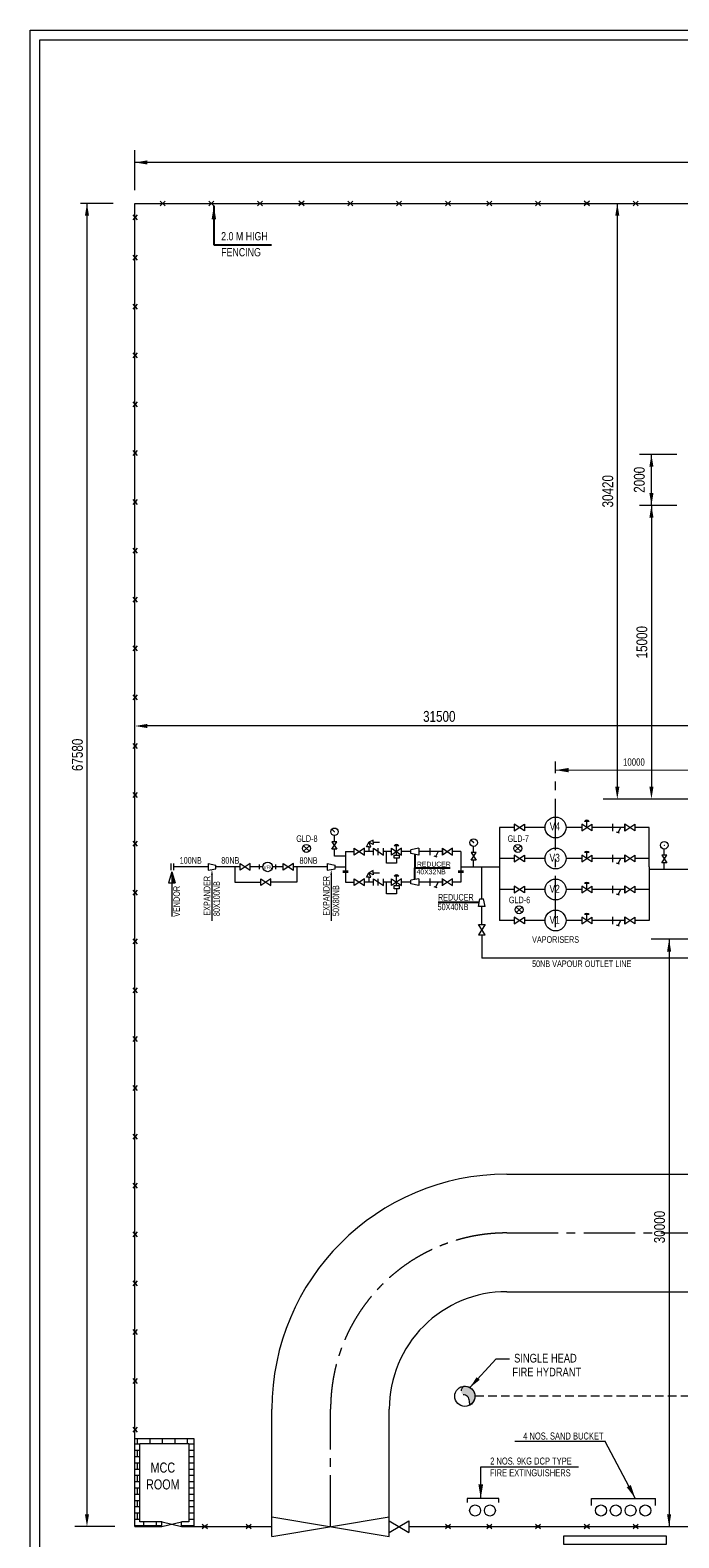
# Model space of a CAD drawing. Header units: millimetres. Extents: x 675887 to 845087, y 647781 to 767581.
# Tile 2 of 16: x 675887 to 709050, y 690575 to 767581. Entities that reach past the tile are written whole.
import ezdxf

# ---------------------------------------------------------------- set-up
doc = ezdxf.new("R2010")
doc.units = ezdxf.units.MM
doc.header["$LTSCALE"] = 3500
doc.header["$MEASUREMENT"] = 0
doc.linetypes.add('CENTER2', pattern=[1.125, 0.75, -0.125, 0.125, -0.125])
doc.linetypes.add('HIDDEN2', pattern=[0.1875, 0.125, -0.0625])
for name, color, linetype, lineweight in [('23', 7, 'Continuous', 25), ('P1', 2, 'Continuous', 30), ('PPPP', 7, 'Continuous', 30), ('text', 3, 'Continuous', 25)]:
    doc.layers.add(name, color=color, linetype=linetype, lineweight=lineweight)
doc.styles.add('DIM', font='txt', dxfattribs={"width": 0.8})
doc.styles.get("Standard").update_dxf_attribs({"font": 'TIMES.TTF', "height": 15})
doc.styles.add('style1', font='ARIAL.TTF')
doc.dimstyles.get("Standard").update_dxf_attribs({"dimtxt": 4000, "dimasz": 200, "dimexe": 0.185, "dimexo": 0.062, "dimgap": 0.09, "dimtad": 1, "dimtoh": 1, "dimdec": 0, "dimzin": 0, "dimdsep": 46, "dimtxsty": 'Standard', "dimcen": 0.09, "dimclrd": 1, "dimclre": 1, "dimclrt": 2, "dimadec": 0, "dimazin": 0, "dimtfac": 1, "dimtdec": 0, "dimtofl": 0, "dimtmove": 0, "dimatfit": 3, "dimfxl": 0, "dimtolj": 1, "dimtzin": 0, "dimarcsym": 0})

msp = doc.modelspace()

# ---------------------------------------------------------------- hatches: boundary and pattern name
at = {"layer": 'P1', "lineweight": 15}
msp.add_hatch(color=1, dxfattribs=at).paths.add_polyline_path([(683135.5, 724592.5), (683135.5000000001, 724024), (683306.125, 724024)])
at = {"layer": 'PPPP', "linetype": 'ByBlock', "lineweight": 15}
h = msp.add_hatch(color=256, dxfattribs=at)
edge = h.paths.add_edge_path()
edge.add_arc((698221.403828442, 698080.4684232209), 290.6030243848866, 125.0166950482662, 179.7810310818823)
edge.add_arc((698098.1446725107, 698039.818782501), 172.4737023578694, 165.9879897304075, 242.6187677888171)
edge.add_arc((698014.5735813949, 697559.1853340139), 327.5102132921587, -0.7980965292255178, 89.25666312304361, ccw=False)
edge.add_line((698342.0520220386, 697554.6234567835), (698367.3466251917, 697358.5936028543))
edge.add_arc((698108.9551858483, 697805.288257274), 516.0448141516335, -59.95267697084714, 96.04045874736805)

# ---------------------------------------------------------------- linework, layer by layer
at = {"color": 1, "lineweight": 15}
for p, q in [((681247.1893310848, 759400.7882572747), (681247.1893310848, 761450.7882572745)), ((752419.989331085, 760824.7882572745), (681247.1893310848, 760824.7882572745)), ((680139.689331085, 758727.3632974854), (678459.189331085, 758727.3632974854)), ((678792.689331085, 758727.3632974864), (678792.6893310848, 691774.5632974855)), ((705903, 758727.3632974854), (705903, 728727.3632974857)), ((708952.5, 745907.3632974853), (707045.5, 745907.3632974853)), ((707647.5000000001, 743307.3632974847), (707647.5000000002, 745907.3632974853)), ((708952.5, 743307.3632974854), (707045.5, 743307.3632974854)), ((707647.5000000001, 743307.3632974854), (707647.5, 728727.3632974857)), ((712747.1893310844, 732040.7882572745), (681874.3893310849, 732040.7882572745)), ((702747.1893310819, 729795.8846210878), (712747.189331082, 729785.8632974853)), ((711839.5, 728307.3632974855), (705179, 728307.3632974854)), ((709898.5, 721147.3632974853), (707634.5, 721147.3632974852)), ((708550.3079220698, 721147.3632974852), (708550.3079220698, 691147.3632974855)), ((698368.7169000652, 698251.187463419), (699703.1394746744, 699710.2158153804)), ((699703.1394746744, 699710.2158153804), (700396, 699710.2158153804)), ((705296.4725001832, 695487.0334298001), (700671.7824768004, 695487.0334298)), ((706813.3381845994, 692609.2997076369), (705287.7766027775, 695487.0334298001)), ((698921.8982277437, 694209.181250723), (703923.5, 694209.1812507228)), ((698921.9434376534, 692612.7939030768), (698921.8982277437, 694209.181250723)), ((680216.6893310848, 691147.3632974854), (678166.689331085, 691147.3632974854))]:
    msp.add_line(p, q, dxfattribs=at)
at = {"lineweight": 15}
for p, q in [((682785.7818971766, 758839.5246372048), (682527.4854089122, 758615.2019577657)), ((682785.7818971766, 758615.2019577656), (682527.4854089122, 758839.5246372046)), ((685279.9411639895, 758615.2019577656), (685021.644675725, 758839.5246372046)), ((685279.9411639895, 758839.5246372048), (685021.644675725, 758615.2019577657)), ((687774.1004308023, 758615.2019577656), (687515.8039425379, 758839.5246372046)), ((687774.1004308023, 758839.5246372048), (687515.8039425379, 758615.2019577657)), ((689888.7596976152, 758615.2019577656), (689630.4632093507, 758839.5246372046)), ((689888.7596976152, 758839.5246372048), (689630.4632093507, 758615.2019577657)), ((692382.918964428, 758839.5246372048), (692124.6224761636, 758615.2019577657)), ((692382.918964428, 758615.2019577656), (692124.6224761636, 758839.5246372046)), ((694877.0782312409, 758615.2019577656), (694618.7817429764, 758839.5246372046)), ((694877.0782312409, 758839.5246372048), (694618.7817429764, 758615.2019577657)), ((697371.2374980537, 758839.5246372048), (697112.9410097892, 758615.2019577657)), ((697371.2374980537, 758615.2019577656), (697112.9410097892, 758839.5246372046)), ((699485.8967648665, 758839.5246372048), (699227.6002766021, 758615.2019577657)), ((699485.8967648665, 758615.2019577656), (699227.6002766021, 758839.5246372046)), ((701980.0560316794, 758615.2019577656), (701721.7595434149, 758839.5246372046)), ((701980.0560316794, 758839.5246372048), (701721.7595434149, 758615.2019577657)), ((704474.2152984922, 758839.5246372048), (704215.9188102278, 758615.2019577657)), ((704474.2152984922, 758615.2019577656), (704215.9188102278, 758839.5246372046)), ((706968.3745653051, 758615.2019577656), (706710.0780770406, 758839.5246372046)), ((706968.3745653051, 758839.5246372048), (706710.0780770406, 758615.2019577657)), ((681135.0279913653, 758154.6116652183), (681359.3506708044, 757896.3151769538)), ((681359.3506708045, 758154.6116652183), (681135.0279913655, 757896.3151769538)), ((681359.3506708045, 756086.9523984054), (681135.0279913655, 755828.655910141)), ((681135.0279913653, 756086.9523984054), (681359.3506708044, 755828.655910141)), ((681135.0279913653, 753592.7931315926), (681359.3506708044, 753334.4966433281)), ((681359.3506708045, 753592.7931315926), (681135.0279913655, 753334.4966433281)), ((681359.3506708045, 751098.6338647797), (681135.0279913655, 750840.3373765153)), ((681135.0279913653, 751098.6338647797), (681359.3506708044, 750840.3373765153)), ((681359.3506708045, 748604.4745979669), (681135.0279913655, 748346.1781097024)), ((681135.0279913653, 748604.4745979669), (681359.3506708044, 748346.1781097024)), ((681135.0279913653, 746110.315331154), (681359.3506708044, 745852.0188428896)), ((681359.3506708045, 746110.315331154), (681135.0279913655, 745852.0188428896)), ((681135.0279913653, 743616.1560643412), (681359.3506708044, 743357.8595760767)), ((681359.3506708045, 743616.1560643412), (681135.0279913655, 743357.8595760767)), ((681359.3506708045, 741121.9967975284), (681135.0279913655, 740863.7003092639)), ((681135.0279913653, 741121.9967975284), (681359.3506708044, 740863.7003092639)), ((681135.0279913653, 738627.8375307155), (681359.3506708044, 738369.541042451)), ((681359.3506708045, 738627.8375307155), (681135.0279913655, 738369.541042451)), ((681359.3506708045, 736133.6782639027), (681135.0279913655, 735875.3817756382)), ((681135.0279913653, 736133.6782639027), (681359.3506708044, 735875.3817756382)), ((681359.3506708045, 733639.5189970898), (681135.0279913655, 733381.2225088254)), ((681135.0279913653, 733639.5189970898), (681359.3506708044, 733381.2225088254)), ((681135.0279913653, 731145.359730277), (681359.3506708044, 730887.0632420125)), ((681359.3506708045, 731145.359730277), (681135.0279913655, 730887.0632420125)), ((681359.3506708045, 728651.2004634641), (681135.0279913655, 728392.9039751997)), ((681135.0279913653, 728651.2004634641), (681359.3506708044, 728392.9039751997)), ((700635.2293224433, 726857.3632974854), (699885.9725459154, 726857.3632974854)), ((699885.9725459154, 726857.3632974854), (699885.9725459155, 722432.0478785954)), ((702212.4819222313, 726857.3632974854), (701152.378542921, 726857.3632974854)), ((704083.5762907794, 726857.3632974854), (703281.8967399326, 726857.3632974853)), ((705667.0624293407, 726857.3632974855), (704600.7255112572, 726857.3632974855)), ((707523.0698763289, 726857.3632974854), (706803.0063654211, 726857.3632974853)), ((707523.0698763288, 724844.7055880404), (707523.0698763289, 726857.3632974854)), ((681135.0279913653, 726157.0411966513), (681359.3506708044, 725898.7447083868)), ((681359.3506708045, 726157.0411966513), (681135.0279913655, 725898.7447083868)), ((686621.6130139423, 724844.7055880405), (685381.573858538, 724844.7055880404)), ((687784.5803279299, 724844.7055880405), (687138.7622344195, 724844.7055880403)), ((688826.4253897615, 724844.7055880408), (688275.0835189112, 724844.7055880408)), ((691078.9708528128, 724844.7055880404), (689343.5746102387, 724844.7055880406)), ((700635.2293224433, 725273.0478785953), (699885.9725459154, 725273.0478785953)), ((702212.4819222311, 725273.0478785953), (701152.378542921, 725273.0478785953)), ((704083.5762907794, 725273.0478785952), (703281.8967399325, 725273.0478785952)), ((705667.0624293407, 725273.0478785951), (704600.7255112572, 725273.0478785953)), ((707523.0698763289, 725273.0478785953), (706803.0063654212, 725273.0478785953)), ((707523.0698763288, 724844.7055880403), (707523.0698763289, 722104.4170408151)), ((714644.224184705, 724708.7882572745), (707523.0698763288, 724708.7882572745)), ((681135.0279913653, 723662.8819298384), (681359.3506708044, 723404.585441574)), ((681359.3506708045, 723662.8819298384), (681135.0279913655, 723404.585441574)), ((700635.2293224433, 723688.7324597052), (699885.9725459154, 723688.7324597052)), ((702212.4819222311, 723688.7324597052), (701152.378542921, 723688.7324597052)), ((704083.5762907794, 723688.7324597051), (703281.8967399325, 723688.7324597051)), ((705667.0624293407, 723688.732459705), (704600.7255112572, 723688.7324597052)), ((707523.0698763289, 723688.7324597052), (706803.0063654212, 723688.7324597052)), ((699885.9725459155, 722432.0478785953), (699885.9725459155, 722104.4170408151)), ((700635.2293224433, 722104.4170408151), (699885.9725459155, 722104.4170408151)), ((702212.4819222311, 722104.4170408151), (701152.378542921, 722104.4170408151)), ((704083.5762907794, 722104.417040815), (703281.8967399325, 722104.417040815)), ((705667.0624293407, 722104.4170408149), (704600.7255112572, 722104.4170408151)), ((707523.0698763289, 722104.4170408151), (706803.0063654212, 722104.4170408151)), ((681359.3506708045, 721168.7226630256), (681135.0279913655, 720910.4261747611)), ((681135.0279913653, 721168.7226630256), (681359.3506708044, 720910.4261747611)), ((698975.4725459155, 721380.0385764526), (698975.4725459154, 720190.4658677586)), ((715239.222174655, 720190.4658677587), (698975.4725459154, 720190.4658677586)), ((681359.3506708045, 718674.5633962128), (681135.0279913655, 718416.2669079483)), ((681135.0279913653, 718674.5633962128), (681359.3506708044, 718416.2669079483)), ((681135.0279913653, 716180.4041293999), (681359.3506708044, 715922.1076411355)), ((681359.3506708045, 716180.4041293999), (681135.0279913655, 715922.1076411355)), ((681135.0279913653, 713686.2448625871), (681359.3506708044, 713427.9483743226)), ((681359.3506708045, 713686.2448625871), (681135.0279913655, 713427.9483743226)), ((681359.3506708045, 711192.0855957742), (681135.0279913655, 710933.7891075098)), ((681135.0279913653, 711192.0855957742), (681359.3506708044, 710933.7891075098)), ((681359.3506708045, 708697.9263289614), (681135.0279913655, 708439.6298406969)), ((681135.0279913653, 708697.9263289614), (681359.3506708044, 708439.6298406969)), ((681135.0279913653, 706203.7670621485), (681359.3506708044, 705945.4705738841)), ((681359.3506708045, 706203.7670621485), (681135.0279913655, 705945.4705738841)), ((681359.3506708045, 703709.6077953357), (681135.0279913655, 703451.3113070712)), ((681135.0279913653, 703709.6077953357), (681359.3506708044, 703451.3113070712)), ((681135.0279913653, 701215.4485285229), (681359.3506708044, 700957.1520402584)), ((681359.3506708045, 701215.4485285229), (681135.0279913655, 700957.1520402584)), ((681135.0279913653, 698721.28926171), (681359.3506708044, 698462.9927734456)), ((681359.3506708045, 698721.28926171), (681135.0279913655, 698462.9927734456)), ((681359.3506708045, 696227.1299948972), (681135.0279913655, 695968.8335066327)), ((681135.0279913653, 696227.1299948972), (681359.3506708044, 695968.8335066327)), ((684946.7374980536, 691259.524637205), (684688.4410097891, 691035.2019577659)), ((684946.7374980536, 691035.2019577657), (684688.4410097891, 691259.5246372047)), ((687190.2374980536, 691035.2019577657), (686931.9410097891, 691259.5246372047)), ((687190.2374980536, 691259.524637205), (686931.9410097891, 691035.2019577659)), ((697371.2374980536, 691035.2019577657), (697112.9410097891, 691259.5246372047)), ((697371.2374980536, 691259.524637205), (697112.9410097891, 691035.2019577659)), ((699485.8967648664, 691035.2019577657), (699227.600276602, 691259.5246372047)), ((699485.8967648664, 691259.524637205), (699227.600276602, 691035.2019577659)), ((701980.0560316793, 691259.524637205), (701721.7595434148, 691035.2019577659)), ((701980.0560316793, 691035.2019577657), (701721.7595434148, 691259.5246372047)), ((704474.2152984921, 691035.2019577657), (704215.9188102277, 691259.5246372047)), ((704474.2152984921, 691259.524637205), (704215.9188102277, 691035.2019577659)), ((706968.374565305, 691259.524637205), (706710.0780770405, 691035.2019577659)), ((706968.374565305, 691035.2019577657), (706710.0780770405, 691259.5246372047))]:
    msp.add_line(p, q, dxfattribs=at)
at = {"linetype": 'CENTER2', "lineweight": 15}
for p, q in [((702747.1893310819, 721763.7675349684), (702747.1893310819, 730233.2882572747)), ((700247.1893310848, 706147.3632974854), (734047.1893310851, 706147.3632974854)), ((691247.189331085, 691147.3632974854), (691247.1893310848, 697147.3632974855))]:
    msp.add_line(p, q, dxfattribs=at)
at = {"linetype": 'HIDDEN2', "lineweight": 15}
msp.add_line((751584.0000000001, 697805.2882572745), (698624.9999999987, 697805.288257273), dxfattribs=at)
at = {"lineweight": 15}
for points in [[(845087.2092551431, 647780.7143889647), (675887.2092551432, 647780.7143889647), (675887.2092551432, 767580.7143889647), (845087.2092551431, 767580.7143889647)], [(844587.2092551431, 648280.7143889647), (676387.2092551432, 648280.7143889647), (676387.2092551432, 767080.7143889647), (844587.2092551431, 767080.7143889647)], [(703166.9719478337, 690678.4085038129), (708396.4658502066, 690678.4085038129), (708396.4658502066, 690234.7605075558), (703166.9719478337, 690234.7605075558)]]:
    msp.add_lwpolyline(points, close=True, dxfattribs=at)
at = {"linetype": 'CENTER2', "lineweight": 15}
msp.add_arc((700247.1893310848, 697147.3632974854), 9000, 89.99999999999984, 179.9999999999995, dxfattribs=at)
at = {"color": 1, "lineweight": 15}
for points in [[(681874.3893310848, 760720.2549239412), (681874.3893310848, 760929.3215906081), (681247.1893310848, 760824.7882572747)], [(678688.1559977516, 758100.1632974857), (678897.2226644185, 758100.1632974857), (678792.6893310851, 758727.3632974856)], [(705798.4666666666, 758100.1632974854), (706007.5333333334, 758100.1632974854), (705903, 758727.3632974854)], [(707542.9666666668, 745280.1632974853), (707752.0333333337, 745280.1632974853), (707647.5000000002, 745907.3632974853)], [(707542.9666666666, 743934.5632974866), (707752.0333333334, 743934.5632974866), (707647.5, 743307.3632974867)], [(707542.9666666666, 742680.1632974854), (707752.0333333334, 742680.1632974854), (707647.5, 743307.3632974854)], [(681874.3893310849, 731936.2549239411), (681874.3893310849, 732145.321590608), (681247.189331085, 732040.7882572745)], [(703419.1893310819, 729897.8632974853), (703419.1893310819, 729673.863297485), (702747.1893310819, 729785.8632974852)], [(706007.5333333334, 728934.5632974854), (705798.4666666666, 728934.5632974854), (705903, 728307.3632974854)], [(707752.0333333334, 728934.5632974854), (707542.9666666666, 728934.5632974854), (707647.5, 728307.3632974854)], [(708445.7745887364, 720520.1632974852), (708654.8412554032, 720520.1632974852), (708550.3079220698, 721147.3632974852)], [(698714.8738800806, 698784.5563816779), (698869.1472060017, 698643.4585006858), (698368.7169000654, 698251.1874634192)], [(698801.923896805, 693302.7905043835), (698921.9442872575, 692582.793903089), (699041.9238967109, 693302.7973012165)], [(706596.1788072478, 693275.1388810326), (706827.3896017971, 692582.7939030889), (706384.1323708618, 693162.7275434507)], [(678897.2226644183, 691774.5632974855), (678688.1559977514, 691774.5632974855), (678792.6893310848, 691147.3632974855)], [(708654.8412554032, 691774.5632974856), (708445.7745887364, 691774.5632974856), (708550.3079220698, 691147.3632974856)]]:
    msp.add_solid(points, dxfattribs=at)
at = {"layer": 'P1', "color": 1, "lineweight": 15}
for p, q in [((700635.2293224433, 727029.7463709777), (700635.2293224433, 726684.9802239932)), ((700635.2293224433, 726684.9802239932), (701152.378542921, 727029.7463709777)), ((701152.378542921, 726684.9802239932), (700635.2293224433, 727029.7463709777)), ((701152.378542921, 727029.7463709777), (701152.378542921, 726684.9802239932)), ((704600.7255112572, 726684.9802239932), (704083.5762907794, 727029.7463709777)), ((704083.5762907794, 726684.9802239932), (704600.7255112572, 727029.7463709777)), ((704083.5762907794, 727029.7463709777), (704083.5762907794, 726684.9802239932)), ((704461.4575465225, 727159.584115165), (704222.8442555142, 727159.584115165)), ((704342.1509010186, 726857.3632974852), (704342.1509010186, 727159.584115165)), ((704600.7255112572, 727029.7463709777), (704600.7255112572, 726684.9802239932)), ((705667.0624293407, 726673.3671227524), (705667.0624293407, 727041.3594722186)), ((706285.8571449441, 726673.3671227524), (706285.8571449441, 727041.3594722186)), ((706285.857144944, 727029.746370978), (706285.857144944, 726684.9802239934)), ((706285.857144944, 726684.9802239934), (706803.0063654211, 727029.746370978)), ((706803.0063654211, 726684.9802239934), (706285.857144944, 727029.746370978)), ((706803.0063654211, 727029.746370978), (706803.0063654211, 726684.9802239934)), ((691445.5370019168, 726637.2924800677), (691306.2889910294, 726770.0501730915)), ((698559.0586662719, 726082.4069008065), (698419.8106553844, 726215.1645938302)), ((706285.8571449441, 726857.3632974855), (705667.0624293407, 726857.3632974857)), ((706020.8753805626, 726567.5130776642), (705869.1907397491, 726624.1590486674)), ((706070.1907624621, 726857.3632974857), (705942.1716493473, 726596.9716562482)), ((692454.6564516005, 725450.0940608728), (692454.6564516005, 725794.8602078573)), ((692454.6564516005, 725794.8602078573), (692971.8056720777, 725450.0940608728)), ((692971.8056720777, 725794.8602078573), (692454.6564516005, 725450.0940608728)), ((692971.8056720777, 725450.0940608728), (692971.8056720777, 725794.8602078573)), ((693437.3507795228, 725794.8602078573), (693954.5, 725450.0940608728)), ((693437.3507795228, 725450.0940608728), (693437.3507795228, 725794.8602078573)), ((693684.4253897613, 725450.0940608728), (693684.4253897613, 725794.8602078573)), ((693954.5, 725450.0940608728), (693954.5, 725794.8602078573)), ((694879.0714690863, 725794.8602078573), (694361.9222486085, 725450.0940608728)), ((694361.9222486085, 725794.8602078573), (694879.0714690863, 725450.0940608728)), ((694361.9222486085, 725450.0940608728), (694361.9222486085, 725794.8602078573)), ((694739.8035043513, 725924.6979520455), (694501.190213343, 725924.6979520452)), ((694620.4968588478, 725441), (694620.4968588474, 725924.6979520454)), ((694879.0714690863, 725450.0940608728), (694879.0714690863, 725794.8602078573)), ((695750.4064211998, 725794.8602078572), (695350.3500414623, 725716.3459267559)), ((695350.3500414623, 725528.6083419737), (695350.3500414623, 725716.3459267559)), ((695750.4064211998, 725450.0940608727), (695350.3500414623, 725528.6083419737)), ((695750.4064211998, 725794.8602078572), (695750.4064211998, 725450.0940608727)), ((696341.7000829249, 725438.4809596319), (696341.7000829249, 725806.473309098)), ((696960.4947985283, 725622.4771343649), (696341.7000829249, 725622.4771343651)), ((696744.8284160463, 725622.4771343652), (696616.8093029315, 725362.0854931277)), ((696960.4947985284, 725438.4809596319), (696960.4947985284, 725806.473309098)), ((697477.6440190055, 725794.8602078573), (696960.4947985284, 725450.0940608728)), ((696960.4947985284, 725794.8602078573), (697477.6440190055, 725450.0940608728)), ((696960.4947985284, 725450.0940608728), (696960.4947985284, 725794.8602078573)), ((696960.4947985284, 725794.8602078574), (696960.4947985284, 725450.0940608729)), ((697477.6440190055, 725450.0940608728), (697477.6440190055, 725794.8602078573)), ((700635.2293224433, 725445.4309520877), (700635.2293224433, 725100.6648051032)), ((700635.2293224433, 725100.6648051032), (701152.378542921, 725445.4309520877)), ((701152.378542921, 725100.6648051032), (700635.2293224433, 725445.4309520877)), ((701152.378542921, 725445.4309520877), (701152.378542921, 725100.6648051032)), ((704600.7255112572, 725100.6648051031), (704083.5762907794, 725445.4309520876)), ((704083.5762907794, 725100.6648051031), (704600.7255112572, 725445.4309520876)), ((704083.5762907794, 725445.4309520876), (704083.5762907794, 725100.6648051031)), ((704461.4575465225, 725575.268696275), (704222.8442555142, 725575.268696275)), ((704342.1509010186, 725273.0478785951), (704342.1509010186, 725575.268696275)), ((704600.7255112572, 725445.4309520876), (704600.7255112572, 725100.6648051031)), ((705667.0624293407, 725089.051703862), (705667.0624293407, 725457.0440533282)), ((706285.8571449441, 725089.051703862), (706285.8571449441, 725457.0440533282)), ((706285.8571449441, 725445.4309520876), (706285.8571449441, 725100.6648051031)), ((706285.8571449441, 725100.6648051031), (706803.0063654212, 725445.4309520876)), ((706803.0063654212, 725100.6648051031), (706285.8571449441, 725445.4309520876)), ((706803.0063654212, 725445.4309520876), (706803.0063654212, 725100.6648051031)), ((683076.0549281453, 725012.0246882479), (683076.0549281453, 724677.386487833)), ((683213.073858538, 725012.0246882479), (683213.073858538, 724677.386487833)), ((684981.5174788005, 725017.0886615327), (685381.573858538, 724938.5743804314)), ((684981.5174788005, 725017.0886615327), (684981.5174788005, 724672.3225145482)), ((684981.5174788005, 724672.3225145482), (685381.573858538, 724750.8367956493)), ((685381.573858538, 724750.8367956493), (685381.573858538, 724938.5743804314)), ((686621.6130139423, 724672.322514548), (686621.6130139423, 725017.0886615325)), ((686621.6130139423, 725017.0886615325), (687138.7622344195, 724672.322514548)), ((687138.7622344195, 725017.0886615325), (686621.6130139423, 724672.322514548)), ((687138.7622344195, 724672.322514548), (687138.7622344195, 725017.0886615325)), ((687605.2913277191, 724722.6761579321), (687605.2913277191, 724966.735018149)), ((688454.3725191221, 724722.6761579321), (688454.3725191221, 724966.735018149)), ((689343.5746102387, 725017.0886615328), (688826.4253897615, 724672.3225145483)), ((688826.4253897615, 725017.0886615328), (689343.5746102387, 724672.3225145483)), ((688826.4253897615, 724672.3225145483), (688826.4253897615, 725017.0886615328)), ((689343.5746102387, 724672.3225145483), (689343.5746102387, 725017.0886615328)), ((691078.9708528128, 725017.0886615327), (691078.9708528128, 724672.3225145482)), ((691078.9708528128, 725017.0886615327), (691479.0272325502, 724938.5743804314)), ((691078.9708528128, 724672.3225145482), (691479.0272325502, 724750.8367956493)), ((691479.0272325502, 724750.8367956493), (691479.0272325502, 724938.5743804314)), ((696695.5130341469, 725332.6269145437), (696543.8283933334, 725389.2728855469)), ((706285.857144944, 725273.0478785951), (705667.0624293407, 725273.0478785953)), ((706020.8753805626, 724983.1976587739), (705869.1907397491, 725039.8436297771)), ((706070.1907624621, 725273.0478785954), (705942.1716493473, 725012.6562373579)), ((683135.5, 724592.5), (683135.5000000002, 722309)), ((687678.1564516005, 723894.5509682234), (687678.1564516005, 724239.3171152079)), ((687678.1564516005, 724239.3171152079), (688195.3056720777, 723894.5509682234)), ((688195.3056720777, 724239.3171152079), (687678.1564516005, 723894.5509682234)), ((688195.3056720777, 723894.5509682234), (688195.3056720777, 724239.3171152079)), ((692971.8056720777, 724239.3171152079), (692454.6564516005, 723894.5509682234)), ((692454.6564516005, 724239.3171152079), (692971.8056720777, 723894.5509682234)), ((692454.6564516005, 723894.5509682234), (692454.6564516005, 724239.3171152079)), ((692971.8056720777, 723894.5509682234), (692971.8056720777, 724239.3171152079)), ((693437.3507795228, 723894.5509682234), (693437.3507795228, 724239.3171152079)), ((693437.3507795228, 724239.3171152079), (693954.5, 723894.5509682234)), ((693684.4253897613, 723894.5509682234), (693684.4253897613, 724239.3171152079)), ((693954.5, 723894.5509682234), (693954.5, 724239.3171152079)), ((694361.9222486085, 723894.5509682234), (694361.9222486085, 724239.3171152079)), ((694361.9222486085, 724239.3171152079), (694879.0714690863, 723894.5509682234)), ((694879.0714690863, 724239.3171152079), (694361.9222486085, 723894.5509682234)), ((694739.8035043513, 724369.154859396), (694501.190213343, 724369.1548593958)), ((694620.4968588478, 723885.4569073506), (694620.4968588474, 724369.1548593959)), ((694879.0714690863, 723894.5509682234), (694879.0714690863, 724239.3171152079)), ((695750.4064211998, 724239.3171152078), (695350.3500414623, 724160.8028341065)), ((695350.3500414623, 723973.0652493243), (695350.3500414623, 724160.8028341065)), ((695750.4064211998, 723894.5509682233), (695350.3500414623, 723973.0652493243)), ((695750.4064211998, 724239.3171152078), (695750.4064211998, 723894.5509682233)), ((696341.7000829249, 723882.9378669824), (696341.7000829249, 724250.9302164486)), ((696960.4947985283, 724066.9340417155), (696341.7000829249, 724066.9340417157)), ((696744.8284160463, 724066.9340417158), (696616.8093029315, 723806.5424004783)), ((696960.4947985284, 723882.9378669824), (696960.4947985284, 724250.9302164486)), ((696960.4947985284, 724239.317115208), (696960.4947985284, 723894.5509682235)), ((696960.4947985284, 723894.5509682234), (696960.4947985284, 724239.3171152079)), ((696960.4947985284, 724239.3171152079), (697477.6440190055, 723894.5509682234)), ((697477.6440190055, 724239.3171152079), (696960.4947985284, 723894.5509682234)), ((697477.6440190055, 723894.5509682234), (697477.6440190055, 724239.3171152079)), ((701152.378542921, 723516.3493862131), (700635.2293224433, 723861.1155331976)), ((700635.2293224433, 723516.3493862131), (701152.378542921, 723861.1155331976)), ((700635.2293224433, 723861.1155331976), (700635.2293224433, 723516.3493862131)), ((701152.378542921, 723861.1155331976), (701152.378542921, 723516.3493862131)), ((704083.5762907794, 723861.1155331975), (704083.5762907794, 723516.349386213)), ((704083.5762907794, 723516.349386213), (704600.7255112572, 723861.1155331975)), ((704600.7255112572, 723516.349386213), (704083.5762907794, 723861.1155331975)), ((704461.4575465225, 723990.9532773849), (704222.8442555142, 723990.9532773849)), ((704342.1509010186, 723688.732459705), (704342.1509010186, 723990.9532773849)), ((704600.7255112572, 723861.1155331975), (704600.7255112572, 723516.349386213)), ((705667.0624293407, 723504.7362849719), (705667.0624293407, 723872.7286344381)), ((706285.8571449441, 723504.7362849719), (706285.8571449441, 723872.7286344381)), ((706803.0063654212, 723516.349386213), (706285.8571449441, 723861.1155331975)), ((706285.8571449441, 723516.349386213), (706803.0063654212, 723861.1155331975)), ((706285.8571449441, 723861.1155331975), (706285.8571449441, 723516.349386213)), ((706803.0063654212, 723861.1155331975), (706803.0063654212, 723516.349386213)), ((696695.5130341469, 723777.0838218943), (696543.8283933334, 723833.7297928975)), ((698803.0894724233, 722820.5831123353), (698881.6037535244, 723220.6394920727)), ((698881.6037535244, 723220.6394920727), (699069.3413383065, 723220.6394920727)), ((699147.8556194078, 722820.5831123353), (699069.3413383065, 723220.6394920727)), ((706285.857144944, 723688.732459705), (705667.0624293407, 723688.7324597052)), ((706020.8753805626, 723398.8822398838), (705869.1907397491, 723455.528210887)), ((706070.1907624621, 723688.7324597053), (705942.1716493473, 723428.3408184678)), ((699147.8556194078, 722820.5831123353), (698803.0894724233, 722820.5831123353)), ((704461.4575465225, 722406.6378584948), (704222.8442555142, 722406.6378584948)), ((704342.1509010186, 722104.4170408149), (704342.1509010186, 722406.6378584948)), ((699147.8556194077, 721380.0385764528), (698803.0894724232, 721897.1877969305)), ((698803.0894724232, 721897.1877969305), (699147.8556194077, 721897.1877969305)), ((699147.8556194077, 721897.1877969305), (698803.0894724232, 721380.0385764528)), ((701152.378542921, 721932.033967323), (700635.2293224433, 722276.8001143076)), ((700635.2293224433, 721932.033967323), (701152.378542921, 722276.8001143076)), ((700635.2293224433, 722276.8001143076), (700635.2293224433, 721932.033967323)), ((701152.378542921, 722276.8001143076), (701152.378542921, 721932.033967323)), ((704083.5762907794, 722276.8001143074), (704083.5762907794, 721932.0339673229)), ((704083.5762907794, 721932.0339673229), (704600.7255112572, 722276.8001143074)), ((704600.7255112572, 721932.0339673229), (704083.5762907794, 722276.8001143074)), ((704600.7255112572, 722276.8001143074), (704600.7255112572, 721932.0339673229)), ((705667.0624293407, 721920.4208660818), (705667.0624293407, 722288.413215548)), ((706285.857144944, 722104.4170408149), (705667.0624293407, 722104.4170408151)), ((706020.8753805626, 721814.5668209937), (705869.1907397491, 721871.2127919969)), ((706070.1907624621, 722104.4170408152), (705942.1716493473, 721844.0253995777)), ((706285.8571449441, 721920.4208660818), (706285.8571449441, 722288.413215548)), ((706803.0063654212, 721932.0339673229), (706285.8571449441, 722276.8001143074)), ((706285.8571449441, 721932.0339673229), (706803.0063654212, 722276.8001143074)), ((706285.8571449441, 722276.8001143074), (706285.8571449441, 721932.0339673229)), ((706803.0063654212, 722276.8001143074), (706803.0063654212, 721932.0339673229)), ((698803.0894724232, 721380.0385764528), (699147.8556194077, 721380.0385764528)), ((699841.1484724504, 692582.7939030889), (698220.1276734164, 692582.7939030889)), ((698220.1276734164, 692582.7939030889), (698220.1276734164, 692378.5766644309)), ((699841.1484724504, 692378.5766644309), (699841.1484724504, 692582.7939030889)), ((704589.9066393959, 692234.3858629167), (704589.9066393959, 692582.7939030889)), ((704589.9066393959, 692582.7939030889), (707853.867478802, 692582.7939030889)), ((707853.867478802, 692234.3858629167), (707853.867478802, 692582.7939030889))]:
    msp.add_line(p, q, dxfattribs=at)
at = {"layer": 'P1', "color": 0, "lineweight": 15}
for p, q in [((691445.5370019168, 726131.5630855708), (691445.5370019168, 726444.9006569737)), ((693428.7789093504, 726212.1835243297), (693198.8639603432, 726101.7293890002)), ((693428.7789093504, 726101.7293890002), (693428.7789093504, 726212.1835243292)), ((691445.5370019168, 725399.5911673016), (691445.5370019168, 725746.7794393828)), ((692010.8238801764, 725622.477134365), (692442.2090073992, 725622.477134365)), ((692010.8238801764, 725622.477134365), (692010.8238801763, 724646.4999999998)), ((693425.9222486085, 725622.4771343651), (692971.8056720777, 725622.4771343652)), ((693088.409825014, 725871.8144399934), (693198.8639603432, 726101.7293890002)), ((693198.8639603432, 725871.8144399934), (693088.409825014, 725871.8144399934)), ((693309.3180956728, 725871.8144399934), (693198.8639603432, 726101.7293890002)), ((693428.7789093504, 725991.2752536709), (693198.8639603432, 726101.7293890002)), ((693198.8639603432, 725871.8144399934), (693309.3180956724, 725871.8144399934)), ((693198.8639603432, 725871.8144399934), (693198.8639603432, 725622.4771343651)), ((693428.7789093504, 726101.7293890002), (693428.7789093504, 725991.2752536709)), ((693428.7789093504, 726101.7293890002), (693746.0346890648, 726101.7293890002)), ((696960.4947985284, 725622.4771343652), (696491.5714690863, 725622.4771343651)), ((697906.6698375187, 725622.4771343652), (697477.6440190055, 725622.4771343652)), ((697906.6698375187, 725622.4771343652), (697906.6698375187, 724646.4999999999)), ((698559.0586662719, 725576.6775063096), (698559.0586662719, 725890.0150777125)), ((708303.8018831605, 725440.7601755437), (708303.8018831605, 725754.0977469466)), ((693428.7789093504, 724656.6404316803), (693198.8639603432, 724546.1862963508)), ((693428.7789093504, 724546.1862963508), (693428.7789093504, 724656.6404316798)), ((697906.6698375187, 724844.7055880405), (699885.9725459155, 724844.7055880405)), ((698559.0586662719, 724844.7055880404), (698559.0586662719, 725191.8938601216)), ((708303.8018831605, 724708.7882572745), (708303.8018831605, 725055.9765293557)), ((686349, 724066.9340417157), (687665.7090073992, 724066.9340417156)), ((689524.4621236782, 724066.9340417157), (688207.753116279, 724066.9340417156)), ((692010.8238801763, 724582.4999999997), (692010.8238801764, 724066.9340417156)), ((692010.8238801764, 724066.9340417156), (692442.2090073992, 724066.9340417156)), ((693425.9222486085, 724066.9340417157), (692971.8056720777, 724066.9340417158)), ((693088.409825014, 724316.2713473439), (693198.8639603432, 724546.1862963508)), ((693198.8639603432, 724316.2713473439), (693088.409825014, 724316.2713473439)), ((693428.7789093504, 724435.7321610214), (693198.8639603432, 724546.1862963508)), ((693309.3180956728, 724316.2713473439), (693198.8639603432, 724546.1862963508)), ((693198.8639603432, 724316.2713473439), (693198.8639603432, 724066.9340417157)), ((693198.8639603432, 724316.2713473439), (693309.3180956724, 724316.2713473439)), ((693428.7789093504, 724546.1862963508), (693746.0346890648, 724546.1862963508)), ((693428.7789093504, 724546.1862963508), (693428.7789093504, 724435.7321610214)), ((696960.4947985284, 724066.9340417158), (696491.5714690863, 724066.9340417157)), ((697906.6698375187, 724066.9340417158), (697477.6440190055, 724066.9340417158)), ((697906.6698375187, 724582.5), (697906.6698375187, 724066.9340417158))]:
    msp.add_line(p, q, dxfattribs=at)
at = {"layer": 'P1', "color": 1, "lineweight": 15, "const_width": 32.06530384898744}
for points in [[(691445.5370019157, 726653.3251319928, -1), (691445.5370019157, 726621.2598281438, -1)], [(698559.0586662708, 726098.4395527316, -1), (698559.0586662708, 726066.3742488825, -1)], [(708303.8018831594, 725962.5222219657, -1), (708303.8018831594, 725930.4569181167, -1)]]:
    msp.add_lwpolyline(points, format="xyb", close=True, dxfattribs=at)
at = {"layer": 'P1', "color": 1, "lineweight": 15}
for points in [[(691573.7982173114, 726131.5630855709), (691317.2757865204, 726131.5630855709), (691573.7982173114, 725746.779439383), (691317.2757865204, 725746.779439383)], [(698687.3198816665, 725576.6775063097), (698430.7974508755, 725576.6775063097), (698687.3198816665, 725191.8938601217), (698430.7974508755, 725191.8938601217)], [(708432.0630985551, 725440.7601755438), (708175.5406677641, 725440.7601755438), (708432.0630985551, 725055.9765293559), (708175.5406677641, 725055.9765293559)]]:
    msp.add_lwpolyline(points, close=True, dxfattribs=at)
for centre, radius in [((702747.1893310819, 726857.3632974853), 534.7074088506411), ((691445.5370019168, 726637.2924800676), 192.3918230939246), ((698559.0586662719, 726082.4069008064), 192.3918230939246), ((702747.1893310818, 725273.0478785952), 534.7074088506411), ((708303.8018831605, 725946.4895700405), 192.3918230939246), ((688029.8319234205, 724844.7055880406), 245.251595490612), ((702747.1893310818, 723688.7324597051), 534.7074088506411), ((702747.1893310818, 722104.417040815), 534.7074088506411), ((698635.1098990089, 691971.1945330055), 281.5802215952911), ((699389.3311107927, 691971.1945330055), 281.5802215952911), ((705069.4990995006, 691971.1945330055), 281.5802215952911), ((705823.7203112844, 691971.1945330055), 281.5802215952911), ((706577.9415230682, 691971.1945330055), 281.5802215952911), ((707332.162734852, 691971.1945330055), 281.5802215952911)]:
    msp.add_circle(centre, radius, dxfattribs=at)
for centre, start, end in [((704342.1509010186, 727077.6753586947), 34.47114697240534, 145.5288530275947), ((694620.4968588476, 725842.7891955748), 34.47114697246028, 145.5288530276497), ((704342.1509010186, 725493.3599398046), 34.47114697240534, 145.5288530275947), ((694620.4968588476, 724287.2461029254), 34.47114697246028, 145.5288530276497), ((704342.1509010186, 723909.0445209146), 34.47114697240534, 145.5288530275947), ((704342.1509010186, 722324.7291020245), 34.47114697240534, 145.5288530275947)]:
    msp.add_arc(centre, 144.717379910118, start, end, dxfattribs=at)
for points in [[(691353.5256369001, 726707.1472738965), (691306.2889910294, 726770.0501730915), (691371.3732449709, 726725.8674238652)], [(698467.0473012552, 726152.2616946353), (698419.8106553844, 726215.1645938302), (698484.894909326, 726170.981844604)]]:
    msp.add_solid(points, dxfattribs=at)
at = {"layer": 'PPPP', "linetype": 'ByBlock', "lineweight": 15}
for p, q in [((689859.1715573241, 725650.367392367), (690163.1208050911, 725927.9218268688)), ((689859.1715573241, 725927.9218268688), (690163.1208050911, 725650.367392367)), ((700663.0959396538, 725927.9218268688), (700967.0451874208, 725650.367392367)), ((700663.0959396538, 725650.367392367), (700967.0451874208, 725927.9218268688)), ((691479.0272325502, 724844.7055880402), (692010.8238801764, 724844.7055880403)), ((700728.6715573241, 722516.0742709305), (701032.6208050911, 722793.6287054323)), ((700728.6715573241, 722793.6287054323), (701032.6208050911, 722516.0742709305))]:
    msp.add_line(p, q, dxfattribs=at)
at = {"layer": 'PPPP', "color": 1, "linetype": 'ByBlock', "lineweight": 15}
for p, q in [((685181.5456686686, 724434.4581961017), (685181.5456686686, 722090.2331970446)), ((691278.9990426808, 724434.4581961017), (691278.9990426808, 722090.2331970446))]:
    msp.add_line(p, q, dxfattribs=at)
at = {"layer": 'PPPP', "linetype": 'ByBlock', "lineweight": 15}
for points in [[(697930.8029262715, 698081.5790264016, -0.2436088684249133), (698054.6514251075, 698318.467905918, 3.870027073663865)], [(698054.6514251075, 698318.467905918, -0.8097344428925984), (698367.3466251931, 697358.593602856), (698342.0520220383, 697554.6234567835, 0.4144935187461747), (698018.8224735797, 697886.6679850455, -0.9418390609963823)]]:
    msp.add_lwpolyline(points, format="xyb", dxfattribs=at)
for centre, radius in [((690011.1461812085, 725789.1446096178), 205.8042816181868), ((700815.0705635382, 725789.1446096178), 205.8042816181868), ((700880.6461812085, 722654.8514881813), 205.8042816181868), ((698108.9551858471, 697805.288257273), 516.0448141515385)]:
    msp.add_circle(centre, radius, dxfattribs=at)
at = {"layer": 'PPPP', "color": 1, "linetype": 'ByBlock', "lineweight": 15}
for points in [[(685135.358758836, 724434.4581961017), (685181.5456686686, 724711.5796550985), (685227.7325785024, 724434.4581961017)], [(691232.8121328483, 724434.4581961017), (691278.9990426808, 724711.5796550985), (691325.1859525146, 724434.4581961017)]]:
    msp.add_solid(points, dxfattribs=at)
at = {"layer": 'text', "color": 0, "lineweight": 15}
for p, q in [((681247.1893310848, 691147.3632974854), (681247.1893310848, 758727.3632974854)), ((681247.1893310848, 758727.3632974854), (753047.1893310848, 758727.3632974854)), ((692010.8238801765, 725399.5911673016), (691445.5370019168, 725399.5911673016)), ((694361.9222486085, 725622.4771343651), (693954.5, 725622.4771343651)), ((694102.5, 725029.5), (694102.5, 725622.4771343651)), ((695350.3500414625, 725622.477134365), (694879.0714690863, 725622.4771343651)), ((696341.7000829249, 725622.4771343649), (695750.4064211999, 725622.477134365)), ((684981.5174788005, 724844.7055880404), (683213.073858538, 724844.7055880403)), ((686349, 724844.7055880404), (686349, 724066.9340417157)), ((689524.4621236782, 724844.7055880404), (689524.4621236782, 724066.9340417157)), ((691873.5738801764, 724646.4999999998), (692148.0738801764, 724646.4999999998)), ((694622.25, 725029.5), (694102.5, 725029.5)), ((694622.25, 725285), (694622.25, 725029.5)), ((697769.4198375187, 724646.5), (698043.9198375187, 724646.5)), ((698975.4725459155, 723220.6394920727), (698975.4725459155, 724844.7055880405)), ((683135.5, 724592.5), (682964.875, 724024)), ((682964.875, 724024), (683306.125, 724024)), ((683135.5, 724592.5), (683306.125, 724024)), ((691873.5738801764, 724582.4999999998), (692148.0738801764, 724582.4999999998)), ((694361.9222486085, 724066.9340417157), (693954.5, 724066.9340417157)), ((694102.5, 723473.9569073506), (694102.5, 724066.9340417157)), ((695350.3500414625, 724066.9340417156), (694879.0714690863, 724066.9340417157)), ((696341.7000829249, 724066.9340417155), (695750.4064211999, 724066.9340417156)), ((697769.4198375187, 724582.5), (698043.9198375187, 724582.5)), ((694622.25, 723473.9569073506), (694102.5, 723473.9569073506)), ((694622.25, 723729.4569073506), (694622.25, 723473.9569073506)), ((698975.4725459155, 721897.1877969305), (698975.4725459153, 722820.5831123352)), ((700247.1893310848, 709147.3632974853), (734047.1893310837, 709147.3632974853)), ((700247.1893310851, 703147.3632974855), (734047.190913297, 703147.3632974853)), ((688247.189331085, 690647.3632974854), (688247.1893310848, 697147.3632974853)), ((694247.189331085, 690647.3632974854), (694247.1893310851, 697147.3632974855)), ((681247.1893310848, 695370.2882572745), (681497.1893310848, 695370.2882572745)), ((681379.9999999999, 695370.2882572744), (681379.9999999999, 695647.3632974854)), ((682019.9999999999, 695397.3632974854), (682019.9999999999, 695647.3632974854)), ((682659.9999999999, 695397.3632974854), (682659.9999999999, 695647.3632974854)), ((683299.9999999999, 695397.3632974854), (683299.9999999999, 695647.3632974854)), ((683939.9999999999, 695397.3632974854), (683939.9999999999, 695647.3632974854)), ((683997.1893310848, 695370.2882572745), (684247.1893310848, 695370.2882572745)), ((681247.1893310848, 695050.2882572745), (681497.1893310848, 695050.2882572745)), ((681247.1893310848, 694730.2882572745), (681497.1893310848, 694730.2882572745)), ((681379.9999999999, 694730.2882572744), (681379.9999999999, 695050.2882572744)), ((683997.1893310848, 695050.2882572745), (684247.1893310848, 695050.2882572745)), ((683997.1893310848, 694730.2882572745), (684247.1893310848, 694730.2882572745)), ((681247.1893310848, 694410.2882572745), (681497.1893310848, 694410.2882572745)), ((681247.1893310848, 694090.2882572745), (681497.1893310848, 694090.2882572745)), ((681379.9999999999, 694090.2882572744), (681379.9999999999, 694410.2882572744)), ((683997.1893310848, 694410.2882572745), (684247.1893310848, 694410.2882572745)), ((683997.1893310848, 694090.2882572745), (684247.1893310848, 694090.2882572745)), ((681247.1893310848, 693770.2882572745), (681497.1893310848, 693770.2882572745)), ((681247.1893310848, 693450.2882572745), (681497.1893310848, 693450.2882572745)), ((681247.1893310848, 693130.2882572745), (681497.1893310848, 693130.2882572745)), ((681379.9999999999, 693450.2882572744), (681379.9999999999, 693770.2882572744)), ((681379.9999999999, 692810.2882572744), (681379.9999999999, 693130.2882572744)), ((683997.1893310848, 693770.2882572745), (684247.1893310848, 693770.2882572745)), ((683997.1893310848, 693450.2882572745), (684247.1893310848, 693450.2882572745)), ((683997.1893310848, 693130.2882572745), (684247.1893310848, 693130.2882572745)), ((681247.1893310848, 692810.2882572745), (681497.1893310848, 692810.2882572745)), ((681247.1893310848, 692490.2882572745), (681497.1893310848, 692490.2882572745)), ((681379.9999999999, 692170.2882572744), (681379.9999999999, 692490.2882572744)), ((683997.1893310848, 692810.2882572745), (684247.1893310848, 692810.2882572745)), ((683997.1893310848, 692490.2882572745), (684247.1893310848, 692490.2882572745)), ((681247.1893310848, 692170.2882572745), (681497.1893310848, 692170.2882572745)), ((681247.1893310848, 691850.2882572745), (681497.1893310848, 691850.2882572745)), ((681247.1893310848, 691530.2882572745), (681497.1893310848, 691530.2882572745)), ((681379.9999999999, 691530.2882572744), (681379.9999999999, 691850.2882572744)), ((683997.1893310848, 692170.2882572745), (684247.1893310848, 692170.2882572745)), ((683997.1893310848, 691850.2882572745), (684247.1893310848, 691850.2882572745)), ((683997.1893310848, 691530.2882572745), (684247.1893310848, 691530.2882572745)), ((688247.189331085, 691647.3632974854), (694247.189331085, 690647.3632974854)), ((688247.189331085, 690647.3632974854), (694247.189331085, 691647.3632974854)), ((681247.1893310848, 691210.2882572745), (682620, 691210.2882572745)), ((681247.1893310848, 691147.3632974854), (682620, 691147.3632974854)), ((681379.9999999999, 691147.3632974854), (681379.9999999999, 691210.2882572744)), ((681699.9999999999, 691210.2882572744), (681699.9999999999, 691397.3632974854)), ((682019.9999999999, 691147.3632974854), (682019.9999999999, 691210.2882572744)), ((682339.9999999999, 691210.2882572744), (682339.9999999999, 691397.3632974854)), ((682619.9999999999, 691147.3632974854), (682619.9999999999, 691397.3632974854)), ((682619.9999999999, 691147.3632974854), (683619.9999999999, 691397.3632974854)), ((682643.6981598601, 691397.3632974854), (683619.9999999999, 691147.3632974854)), ((683619.9999999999, 691147.3632974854), (683619.9999999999, 691397.3632974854)), ((683620, 691210.2882572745), (684247.1893310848, 691210.2882572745)), ((683620, 691147.3632974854), (684247.1893310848, 691147.3632974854)), ((683939.9999999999, 691147.3632974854), (683939.9999999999, 691210.2882572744)), ((684247.1893310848, 691147.3632974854), (688247.189331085, 691147.3632974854)), ((694247.189331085, 691449.2882572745), (695247.189331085, 690845.4383376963)), ((694247.189331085, 690845.4383376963), (695247.189331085, 691449.2882572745)), ((695247.189331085, 691449.2882572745), (695247.189331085, 690845.4383376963)), ((695247.189331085, 691147.3632974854), (717897.1893310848, 691147.3632974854))]:
    msp.add_line(p, q, dxfattribs=at)
for points in [[(694498.5, 725441), (694746, 725441), (694746, 725285), (694498.5, 725285)], [(694498.5, 723885.4569073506), (694746, 723885.4569073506), (694746, 723729.4569073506), (694498.5, 723729.4569073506)]]:
    msp.add_lwpolyline(points, close=True, dxfattribs=at)
for points in [[(682619.9999999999, 691147.3632974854), (681247.1893310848, 691147.3632974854), (681247.1893310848, 695647.3632974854), (684247.1893310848, 695647.3632974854), (684247.1893310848, 691147.3632974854), (683619.9999999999, 691147.3632974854)], [(682643.6981598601, 691397.3632974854), (681497.1893310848, 691397.3632974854), (681497.1893310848, 695397.3632974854), (683997.1893310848, 695397.3632974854), (683997.1893310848, 691397.3632974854), (683619.9999999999, 691397.3632974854)]]:
    msp.add_lwpolyline(points, dxfattribs=at)
for centre, radius, start in [((700247.1893310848, 697147.3632974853), 12000, 90.00000000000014), ((700247.1893310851, 697147.3632974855), 6000, 89.99999999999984)]:
    msp.add_arc(centre, radius, start, 180, dxfattribs=at)

# ---------------------------------------------------------------- texts
at = {"layer": '23', "color": 3, "linetype": 'ByBlock', "lineweight": 15, "insert": (682671.207014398, 693730.6731439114), "char_height": 515.2066560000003, "attachment_point": 5, "style": 'DIM'}
msp.add_mtext('MCC\\PROOM', dxfattribs=at)
at = {"layer": 'PPPP', "color": 3, "linetype": 'ByBlock', "lineweight": 15, "style": 'DIM', "width": 0.8}
for s, height, p in [('2.0 M HIGH ', 421.6672434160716, (685652.9397033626, 756844.1599896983)), ('FENCING ', 421.6672434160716, (685652.9397033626, 756027.6599896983)), ('V4', 401.5878508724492, (702445.4214157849, 726714.360723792)), ('GLD-8', 334.6565423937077, (689490.5, 726123.2931214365)), ('GLD-7', 334.6565423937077, (700294.4243823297, 726123.2931214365)), ('V3', 401.5878508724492, (702438.6451410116, 725109.7796671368)), ('100NB', 334.6565423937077, (683532.4934551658, 725008.0719055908)), ('80NB', 334.6565423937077, (685658.4934551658, 725008.0719055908)), ('VFM', 175, (687816.9214157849, 724735.360723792)), ('80NB', 334.6565423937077, (689656.4924978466, 725002.917602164)), ('V2', 401.5878508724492, (702438.6451410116, 723525.4642482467)), ('REDUCER', 334.6565423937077, (696734.4465460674, 723124.1835752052)), ('GLD-6', 334.6565423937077, (700360, 722989)), ('50X40NB', 334.6565423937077, (696714.5563405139, 722633.7888885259)), ('V1', 401.5878508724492, (702438.6451410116, 721941.1488293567)), ('VAPORISERS', 334.6565423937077, (701546.0254358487, 720967.3105173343)), ('50NB VAPOUR OUTLET LINE', 334.6565423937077, (701546.0254358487, 719729.1203731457)), ('2 NOS. 9KG DCP TYPE', 359.707974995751, (699403.1468786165, 694316.9372910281)), ('FIRE EXTINGUISHERS', 359.707974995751, (699392.4991464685, 693717.3764837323))]:
    msp.add_text(s, height=height, dxfattribs=at).set_placement(p)
at = {"layer": 'PPPP', "color": 3, "linetype": 'ByBlock', "lineweight": 15, "style": 'style1'}
for s, p in [('40X32NB', (695641.1097944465, 724467.1053133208)), ('REDUCER', (695661, 724858.5))]:
    msp.add_text(s, height=250, dxfattribs=at).set_placement(p)
at = {"layer": 'PPPP', "color": 3, "linetype": 'ByBlock', "lineweight": 15, "style": 'DIM', "width": 0.8}
for s, p in [('EXPANDER', (685096.867333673, 722348.6719179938)), ('80X100NB', (685587.2620203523, 722328.7817124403)), ('EXPANDER', (691194.3207076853, 722348.6719179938)), ('VENDOR', (683542.8207076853, 722292.1719179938)), ('50X80NB', (691684.7153943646, 722328.7817124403))]:
    msp.add_text(s, height=334.6565423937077, rotation=90, dxfattribs=at).set_placement(p)
at = {"layer": 'PPPP', "color": 3, "linetype": 'ByBlock', "lineweight": 15, "char_height": 556.6007613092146, "attachment_point": 5, "rotation": 90, "style": 'DIM'}
for s, insert in [('2000', (707030.2882572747, 744614.1061762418)), ('30420', (705417.2882572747, 744029.1061762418)), ('15000', (707161.7882572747, 736319.1061762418)), ('67580', (678306.9775883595, 730565.6061762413)), ('30000', (708064.5961793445, 706449.1061762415))]:
    msp.add_mtext(s, dxfattribs=dict(at, insert=insert))
at = {"layer": 'PPPP', "color": 3, "linetype": 'ByBlock', "lineweight": 15, "attachment_point": 5, "style": 'DIM'}
for s, insert, char_height in [('31500', (696802.4322098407, 732526.4999999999), 556.6007613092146), ('10000', (706753.5873190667, 730197.0832015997), 374.0357115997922), ('\\PSINGLE HEAD ', (702229.4645902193, 700120.6300424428), 445.2806090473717), ('\\P FIRE HYDRANT', (702229.4645902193, 699415.1300424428), 445.2806090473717), ('4 NOS. SAND BUCKET', (703145.4239550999, 695772.7066690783), 359.707974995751)]:
    msp.add_mtext(s, dxfattribs=dict(at, insert=insert, char_height=char_height))

# ---------------------------------------------------------------- leaders
at = {"layer": 'text', "color": 0, "lineweight": 15}
for points, override in [([(685279.9411639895, 758615.2019577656), (685279.9411639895, 756610.2882572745), (688223, 756610.2882572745)], {"dimasz": 700, "dimgap": 0.09, "dimtad": 0}), ([(695550.378231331, 725489.3512014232), (695550.378231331, 724787.5), (697362.5, 724787.5)], {"dimgap": 0.09, "dimtad": 0}), ([(695550.378231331, 724200.0599746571), (695550.378231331, 724787.5), (697362.5, 724787.5)], {"dimgap": 0.09, "dimtad": 0}), ([(698842.3466129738, 723020.611302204), (696739.5, 723020.611302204)], {"dimgap": 0.09, "dimtad": 0})]:
    msp.add_leader(points, dimstyle='Standard', override=override, dxfattribs=at)

doc.saveas('drawing.dxf')
